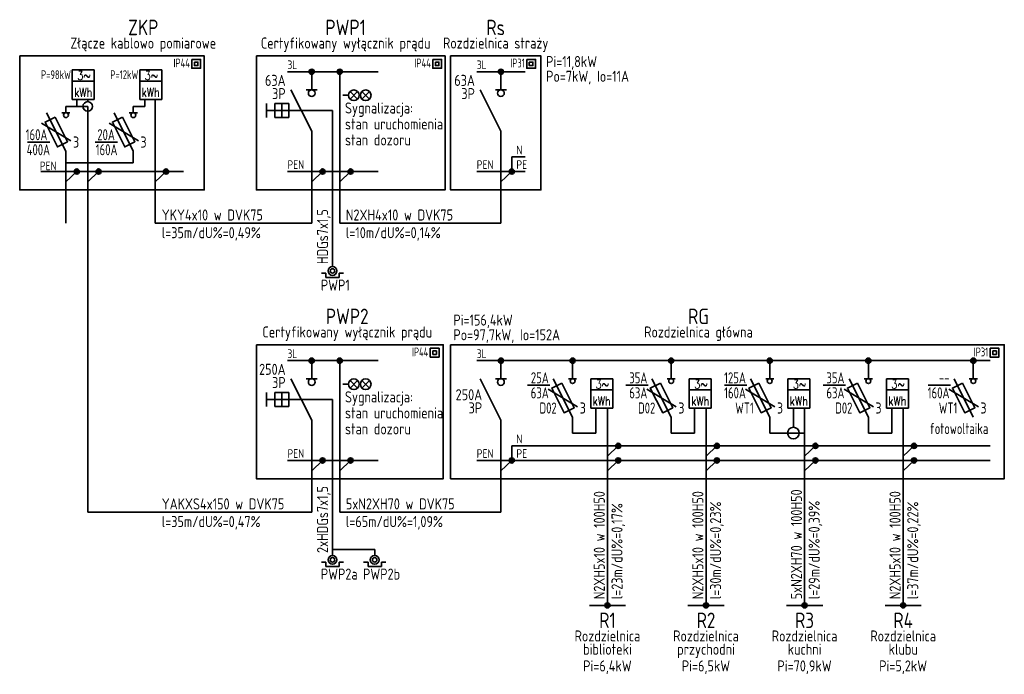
# Model space of a CAD drawing. Header units: centimetres. Extents: x -628 to -219, y -147 to 300.
import ezdxf
from ezdxf.enums import TextEntityAlignment as Align

# ---------------------------------------------------------------- set-up
doc = ezdxf.new("R2010")
doc.units = ezdxf.units.CM
doc.layers.get('0').update_dxf_attribs({"lineweight": 13})
for name, color, linetype, lineweight in [('#IE_Opisy', 32, 'Continuous', 35), ('#IE_WLZ', 41, 'Continuous', 35), ('2DE_SAL', 41, 'Continuous', 35), ('2DE_SPP', 41, 'Continuous', 35), ('2DE_SYM', 41, 'Continuous', 35)]:
    doc.layers.add(name, color=color, linetype=linetype, lineweight=lineweight)
doc.styles.add('CP_ATTR', font='ROMANS.SHX')
doc.styles.add('SIMPLEX08', font='SIMPLEX.SHX', dxfattribs={"width": 0.8})
doc.styles.get("Standard").update_dxf_attribs({"font": 'isocpeur.ttf', "width": 0.8})

# ---------------------------------------------------------------- blocks, each defined once
blk = doc.blocks.new('CPEL_2605')
for p, q in [((0.1, 0.5), (0.1, 0.3)), ((0.1, 0.3), (0.3, 0.3)), ((0.3, 0.3), (0.3, -0.3)), ((0.3, -0.3), (0.1, -0.3)), ((0.1, -0.3), (0.1, -0.5))]:
    blk.add_line(p, q)
for radius in [0.2, 0.1]:
    blk.add_circle((0, 0), radius)
at = {"linetype": 'ByBlock', "style": 'CP_ATTR', "flags": 9}
for tag, p in [('NAME', (-0.092, -0.018)), ('GROUP', (-0.092, -0.018)), ('NUMBER', (-0.092, -0.018)), ('PRODUCER', (-0.092, -0.018)), ('ARTICLE', (-0.092, -0.018)), ('CHARACTER', (-0.092, -0.018)), ('VOLTAGE', (-0.092, -0.019)), ('WEIGHT', (-0.092, -0.018)), ('OTHER', (-0.092, -0.018)), ('PRODUCT-TYPE', (-0.092, -0.019)), ('ORDER-NO', (-0.092, -0.019)), ('POWER', (-0.092, -0.019))]:
    blk.add_attdef(tag, text='', height=0.00005, dxfattribs=at).set_placement(p, align=Align.MIDDLE_LEFT)

msp = doc.modelspace()

# ---------------------------------------------------------------- hatches: boundary and pattern name
at = {"layer": '2DE_SYM'}
h = msp.add_hatch(color=256, dxfattribs=at)
edge = h.paths.add_edge_path()
edge.add_arc((-235.067, 31.138), 0.0581, 0, 360)
h = msp.add_hatch(color=256, dxfattribs=at)
edge = h.paths.add_edge_path()
edge.add_arc((-234.433, 31.138), 0.0581, 0, 360)
h = msp.add_hatch(color=256, dxfattribs=at)
edge = h.paths.add_edge_path()
edge.add_arc((-230.79, 31.138), 0.0581, 0, 360)
h = msp.add_hatch(color=256, dxfattribs=at)
edge = h.paths.add_edge_path()
edge.add_arc((-240.375, 28.881), 0.0581, 0, 360)
h = msp.add_hatch(color=256, dxfattribs=at)
edge = h.paths.add_edge_path()
edge.add_arc((-239.882, 28.881), 0.0581, 0, 360)
h = msp.add_hatch(color=256, dxfattribs=at)
edge = h.paths.add_edge_path()
edge.add_arc((-238.358, 28.881), 0.0581, 0, 360)
h = msp.add_hatch(color=256, dxfattribs=at)
edge = h.paths.add_edge_path()
edge.add_arc((-234.822, 28.881), 0.0581, 0, 360)
h = msp.add_hatch(color=256, dxfattribs=at)
edge = h.paths.add_edge_path()
edge.add_arc((-234.188, 28.881), 0.0581, 0, 360)
h = msp.add_hatch(color=256, dxfattribs=at)
edge = h.paths.add_edge_path()
edge.add_arc((-230.545, 28.881), 0.0581, 0, 360)
h = msp.add_hatch(color=256, dxfattribs=at)
edge = h.paths.add_edge_path()
edge.add_arc((-235.067, 24.606), 0.0581, 0, 360)
h = msp.add_hatch(color=256, dxfattribs=at)
edge = h.paths.add_edge_path()
edge.add_arc((-234.433, 24.606), 0.0581, 0, 360)
h = msp.add_hatch(color=256, dxfattribs=at)
edge = h.paths.add_edge_path()
edge.add_arc((-230.79, 24.606), 0.0581, 0, 360)
h = msp.add_hatch(color=256, dxfattribs=at)
edge = h.paths.add_edge_path()
edge.add_arc((-229.171, 24.606), 0.0581, 0, 360)
h = msp.add_hatch(color=256, dxfattribs=at)
edge = h.paths.add_edge_path()
edge.add_arc((-226.944, 24.606), 0.0581, 0, 360)
h = msp.add_hatch(color=256, dxfattribs=at)
edge = h.paths.add_edge_path()
edge.add_arc((-224.717, 24.606), 0.0581, 0, 360)
h = msp.add_hatch(color=256, dxfattribs=at)
edge = h.paths.add_edge_path()
edge.add_arc((-222.489, 24.606), 0.0581, 0, 360)
h = msp.add_hatch(color=256, dxfattribs=at)
edge = h.paths.add_edge_path()
edge.add_arc((-220.117, 24.606), 0.0581, 0, 360)
h = msp.add_hatch(color=256, dxfattribs=at)
edge = h.paths.add_edge_path()
edge.add_arc((-228.139, 22.679), 0.0581, 0, 360)
h = msp.add_hatch(color=256, dxfattribs=at)
edge = h.paths.add_edge_path()
edge.add_arc((-225.912, 22.679), 0.0581, 0, 360)
h = msp.add_hatch(color=256, dxfattribs=at)
edge = h.paths.add_edge_path()
edge.add_arc((-223.685, 22.679), 0.0581, 0, 360)
h = msp.add_hatch(color=256, dxfattribs=at)
edge = h.paths.add_edge_path()
edge.add_arc((-221.457, 22.679), 0.0581, 0, 360)
h = msp.add_hatch(color=256, dxfattribs=at)
edge = h.paths.add_edge_path()
edge.add_arc((-234.822, 22.349), 0.0581, 0, 360)
h = msp.add_hatch(color=256, dxfattribs=at)
edge = h.paths.add_edge_path()
edge.add_arc((-234.188, 22.349), 0.0581, 0, 360)
h = msp.add_hatch(color=256, dxfattribs=at)
edge = h.paths.add_edge_path()
edge.add_arc((-230.545, 22.349), 0.0581, 0, 360)
h = msp.add_hatch(color=256, dxfattribs=at)
edge = h.paths.add_edge_path()
edge.add_arc((-228.139, 22.349), 0.0581, 0, 360)
h = msp.add_hatch(color=256, dxfattribs=at)
edge = h.paths.add_edge_path()
edge.add_arc((-225.912, 22.349), 0.0581, 0, 360)
h = msp.add_hatch(color=256, dxfattribs=at)
edge = h.paths.add_edge_path()
edge.add_arc((-223.685, 22.349), 0.0581, 0, 360)
h = msp.add_hatch(color=256, dxfattribs=at)
edge = h.paths.add_edge_path()
edge.add_arc((-221.457, 22.349), 0.0581, 0, 360)
h = msp.add_hatch(color=256, dxfattribs=at)
edge = h.paths.add_edge_path()
edge.add_arc((-228.384, 19.073), 0.0581, 0, 360)
h = msp.add_hatch(color=256, dxfattribs=at)
edge = h.paths.add_edge_path()
edge.add_arc((-226.157, 19.073), 0.0581, 0, 360)
h = msp.add_hatch(color=256, dxfattribs=at)
edge = h.paths.add_edge_path()
edge.add_arc((-223.93, 19.073), 0.0581, 0, 360)
h = msp.add_hatch(color=256, dxfattribs=at)
edge = h.paths.add_edge_path()
edge.add_arc((-221.702, 19.073), 0.0581, 0, 360)

# ---------------------------------------------------------------- linework, layer by layer
at = {"layer": '#IE_Opisy'}
for p, q in [((-241.486, 29.549), (-240.982, 29.549)), ((-239.962, 29.549), (-239.458, 29.549)), ((-230.193, 24.053), (-229.689, 24.053)), ((-227.966, 24.053), (-227.461, 24.053)), ((-225.738, 24.053), (-225.234, 24.053)), ((-223.511, 24.053), (-223.007, 24.053)), ((-221.139, 24.053), (-220.635, 24.053))]:
    msp.add_line(p, q, dxfattribs=at)
at = {"layer": '#IE_WLZ'}
for p, q in [((-236.085, 30.421), (-236.085, 30.102)), ((-235.9, 30.261), (-236.08, 30.261)), ((-235.9, 30.421), (-235.582, 30.421)), ((-235.9, 30.421), (-235.9, 30.102)), ((-235.9, 30.261), (-235.302, 30.261)), ((-235.741, 30.102), (-235.741, 30.421)), ((-235.582, 30.421), (-235.582, 30.102)), ((-235.9, 30.102), (-235.582, 30.102)), ((-236.085, 23.888), (-236.085, 23.569)), ((-235.9, 23.888), (-235.582, 23.888)), ((-235.9, 23.888), (-235.9, 23.569)), ((-235.741, 23.569), (-235.741, 23.888)), ((-235.582, 23.888), (-235.582, 23.569)), ((-235.9, 23.729), (-236.08, 23.729)), ((-235.9, 23.729), (-235.302, 23.729)), ((-235.9, 23.569), (-235.582, 23.569))]:
    msp.add_line(p, q, dxfattribs=at)
at = {"layer": '2DE_SAL', "ltscale": 0.01}
for p, q in [((-235.615, 31.138), (-233.564, 31.138)), ((-231.338, 31.138), (-230.242, 31.138)), ((-240.373, 30.353), (-240.373, 30.508)), ((-240.127, 30.46), (-240.127, 30.508)), ((-238.604, 27.715), (-238.604, 30.508)), ((-240.62, 30.211), (-240.62, 30.353)), ((-240.62, 30.353), (-240.127, 30.353)), ((-240.127, 21.183), (-240.127, 30.353)), ((-239.097, 30.211), (-239.097, 30.353)), ((-239.097, 30.353), (-238.836, 30.353)), ((-235.302, 30.261), (-234.596, 30.261)), ((-235.067, 29.792), (-235.067, 27.715)), ((-230.79, 29.792), (-230.79, 27.715)), ((-240.62, 27.715), (-240.62, 29.34)), ((-239.097, 29.08), (-239.097, 29.34)), ((-230.545, 29.211), (-230.242, 29.211)), ((-230.545, 28.881), (-230.545, 29.211)), ((-239.097, 29.08), (-240.62, 29.08)), ((-241.187, 28.881), (-237.961, 28.881)), ((-235.615, 28.881), (-233.564, 28.881)), ((-231.338, 28.881), (-230.242, 28.881)), ((-235.067, 27.715), (-238.604, 27.715)), ((-234.433, 27.715), (-230.79, 27.715)), ((-235.615, 24.606), (-233.564, 24.606)), ((-231.338, 24.606), (-219.735, 24.606)), ((-235.302, 23.729), (-234.596, 23.729)), ((-228.643, 22.969), (-228.643, 23.53)), ((-228.384, 19.073), (-228.384, 23.53)), ((-226.416, 22.969), (-226.416, 23.53)), ((-226.157, 19.073), (-226.157, 23.53)), ((-224.183, 23.1), (-224.183, 23.53)), ((-223.93, 22.969), (-223.93, 23.53)), ((-221.961, 22.969), (-221.961, 23.53)), ((-221.702, 19.073), (-221.702, 23.53)), ((-235.067, 23.259), (-235.067, 21.183)), ((-230.79, 23.259), (-230.79, 21.183)), ((-229.171, 23.327), (-229.171, 22.969)), ((-226.944, 23.327), (-226.944, 22.969)), ((-224.717, 23.327), (-224.717, 22.969)), ((-222.489, 23.327), (-222.489, 22.969)), ((-229.171, 22.969), (-228.643, 22.969)), ((-226.944, 22.969), (-226.416, 22.969)), ((-224.717, 22.969), (-223.93, 22.969)), ((-223.93, 19.073), (-223.93, 22.969)), ((-222.489, 22.969), (-221.961, 22.969)), ((-230.545, 22.679), (-219.735, 22.679)), ((-230.545, 22.349), (-230.545, 22.679)), ((-235.615, 22.349), (-233.564, 22.349)), ((-231.338, 22.349), (-219.735, 22.349)), ((-235.067, 21.183), (-240.127, 21.183)), ((-234.433, 21.183), (-230.79, 21.183)), ((-233.643, 20.335), (-234.596, 20.335)), ((-233.643, 20.202), (-233.643, 20.335)), ((-228.793, 19.073), (-227.976, 19.073)), ((-226.565, 19.073), (-225.748, 19.073)), ((-224.338, 19.073), (-223.521, 19.073)), ((-222.111, 19.073), (-221.294, 19.073))]:
    msp.add_line(p, q, dxfattribs=at)
at = {"layer": '2DE_SAL'}
for p, q in [((-235.067, 30.731), (-235.067, 31.138)), ((-234.433, 27.715), (-234.433, 31.138)), ((-230.79, 30.731), (-230.79, 31.138)), ((-235.067, 24.198), (-235.067, 24.606)), ((-234.433, 21.183), (-234.433, 24.606)), ((-230.79, 24.198), (-230.79, 24.606)), ((-229.171, 24.198), (-229.171, 24.606)), ((-226.944, 24.198), (-226.944, 24.606)), ((-224.717, 24.198), (-224.717, 24.606)), ((-222.489, 24.198), (-222.489, 24.606)), ((-220.117, 24.198), (-220.117, 24.606))]:
    msp.add_line(p, q, dxfattribs=at)
at = {"layer": '2DE_SAL', "ltscale": 0.01}
for points in [[(-241.664, 31.497), (-237.496, 31.497), (-237.496, 28.466), (-241.664, 28.466)], [(-236.316, 31.497), (-232.053, 31.497), (-232.053, 28.466), (-236.316, 28.466)], [(-231.929, 31.497), (-229.889, 31.497), (-229.889, 28.466), (-231.929, 28.466)], [(-236.316, 24.965), (-232.094, 24.965), (-232.094, 21.934), (-236.316, 21.934)], [(-231.929, 24.965), (-219.417, 24.965), (-219.417, 21.934), (-231.929, 21.934)]]:
    msp.add_lwpolyline(points, close=True, dxfattribs=at)
for centre, radius in [((-240.127, 30.353), 0.108), ((-224.183, 22.969), 0.131)]:
    msp.add_circle(centre, radius, dxfattribs=at)
at = {"layer": '2DE_SPP'}
for p, q in [((-238.836, 30.353), (-238.836, 30.508)), ((-234.2, 30.519), (-234.028, 30.691)), ((-234.2, 30.691), (-234.028, 30.519)), ((-233.932, 30.519), (-233.76, 30.691)), ((-233.932, 30.691), (-233.76, 30.519)), ((-234.2, 23.987), (-234.028, 24.158)), ((-234.2, 24.158), (-234.028, 23.987)), ((-233.932, 23.987), (-233.76, 24.158)), ((-233.932, 24.158), (-233.76, 23.987))]:
    msp.add_line(p, q, dxfattribs=at)
for centre in [(-234.114, 30.605), (-233.846, 30.605), (-234.114, 24.073), (-233.846, 24.073)]:
    msp.add_circle(centre, 0.121, dxfattribs=at)
at = {"layer": '2DE_SYM'}
for p, q in [((-240.476, 31.177), (-240.476, 30.508)), ((-239.979, 31.177), (-240.476, 31.177)), ((-239.979, 31.177), (-239.979, 30.508)), ((-238.952, 31.177), (-238.952, 30.508)), ((-238.456, 31.177), (-238.952, 31.177)), ((-238.456, 31.177), (-238.456, 30.508)), ((-240.476, 30.927), (-239.979, 30.927)), ((-238.952, 30.927), (-238.456, 30.927)), ((-235.536, 30.731), (-235.067, 29.792)), ((-235.192, 30.731), (-234.942, 30.731)), ((-231.26, 30.731), (-230.79, 29.792)), ((-230.915, 30.731), (-230.665, 30.731)), ((-240.476, 30.508), (-239.979, 30.508)), ((-238.952, 30.508), (-238.456, 30.508)), ((-234.596, 26.734), (-234.596, 30.261)), ((-241.056, 30.211), (-240.62, 29.34)), ((-240.712, 30.211), (-240.529, 30.211)), ((-239.532, 30.211), (-239.097, 29.34)), ((-239.188, 30.211), (-239.005, 30.211)), ((-241.169, 29.977), (-240.506, 29.575)), ((-239.646, 29.977), (-238.983, 29.575)), ((-240.375, 28.881), (-240.62, 28.651)), ((-239.882, 28.881), (-240.127, 28.651)), ((-238.358, 28.881), (-238.604, 28.651)), ((-234.822, 28.881), (-235.067, 28.651)), ((-234.188, 28.881), (-234.433, 28.651)), ((-230.545, 28.881), (-230.79, 28.651)), ((-235.536, 24.198), (-235.067, 23.259)), ((-235.192, 24.198), (-234.942, 24.198)), ((-231.26, 24.198), (-230.79, 23.259)), ((-230.915, 24.198), (-230.665, 24.198)), ((-229.607, 24.198), (-229.171, 23.327)), ((-229.263, 24.198), (-229.08, 24.198)), ((-228.762, 24.198), (-228.762, 23.53)), ((-228.266, 24.198), (-228.762, 24.198)), ((-228.266, 24.198), (-228.266, 23.53)), ((-227.379, 24.198), (-226.944, 23.327)), ((-227.035, 24.198), (-226.853, 24.198)), ((-226.535, 24.198), (-226.535, 23.53)), ((-226.038, 24.198), (-226.535, 24.198)), ((-226.038, 24.198), (-226.038, 23.53)), ((-225.152, 24.198), (-224.717, 23.327)), ((-224.808, 24.198), (-224.625, 24.198)), ((-224.307, 24.198), (-224.307, 23.53)), ((-223.811, 24.198), (-224.307, 24.198)), ((-223.811, 24.198), (-223.811, 23.53)), ((-222.925, 24.198), (-222.489, 23.327)), ((-222.581, 24.198), (-222.398, 24.198)), ((-222.08, 24.198), (-222.08, 23.53)), ((-221.584, 24.198), (-222.08, 24.198)), ((-221.584, 24.198), (-221.584, 23.53)), ((-220.553, 24.198), (-220.117, 23.327)), ((-220.209, 24.198), (-220.026, 24.198)), ((-229.721, 23.964), (-229.057, 23.562)), ((-228.762, 23.948), (-228.266, 23.948)), ((-227.493, 23.964), (-226.83, 23.562)), ((-226.535, 23.948), (-226.038, 23.948)), ((-225.266, 23.964), (-224.603, 23.562)), ((-224.307, 23.948), (-223.811, 23.948)), ((-223.039, 23.964), (-222.376, 23.562)), ((-222.08, 23.948), (-221.584, 23.948)), ((-220.667, 23.964), (-220.003, 23.562)), ((-234.596, 20.202), (-234.596, 23.729)), ((-228.762, 23.53), (-228.266, 23.53)), ((-226.535, 23.53), (-226.038, 23.53)), ((-224.307, 23.53), (-223.811, 23.53)), ((-222.08, 23.53), (-221.584, 23.53)), ((-228.139, 22.679), (-228.384, 22.448)), ((-225.912, 22.679), (-226.157, 22.448)), ((-223.685, 22.679), (-223.93, 22.448)), ((-221.457, 22.679), (-221.702, 22.448)), ((-234.822, 22.349), (-235.067, 22.118)), ((-234.188, 22.349), (-234.433, 22.118)), ((-230.545, 22.349), (-230.79, 22.118)), ((-228.139, 22.349), (-228.384, 22.118)), ((-225.912, 22.349), (-226.157, 22.118)), ((-223.685, 22.349), (-223.93, 22.118)), ((-221.457, 22.349), (-221.702, 22.118))]:
    msp.add_line(p, q, dxfattribs=at)
for points in [[(-237.776, 31.417), (-237.576, 31.417), (-237.576, 31.217), (-237.776, 31.217)], [(-232.332, 31.417), (-232.132, 31.417), (-232.132, 31.217), (-232.332, 31.217)], [(-230.209, 31.417), (-230.009, 31.417), (-230.009, 31.217), (-230.209, 31.217)], [(-237.716, 31.357), (-237.636, 31.357), (-237.636, 31.277), (-237.716, 31.277)], [(-232.272, 31.357), (-232.192, 31.357), (-232.192, 31.277), (-232.272, 31.277)], [(-230.149, 31.357), (-230.069, 31.357), (-230.069, 31.277), (-230.149, 31.277)], [(-240.863, 30.112), (-240.584, 29.554), (-240.812, 29.439), (-241.091, 29.998)], [(-239.34, 30.112), (-239.061, 29.554), (-239.289, 29.439), (-239.568, 29.998)], [(-232.388, 24.885), (-232.188, 24.885), (-232.188, 24.685), (-232.388, 24.685)], [(-232.328, 24.825), (-232.248, 24.825), (-232.248, 24.745), (-232.328, 24.745)], [(-219.737, 24.885), (-219.537, 24.885), (-219.537, 24.685), (-219.737, 24.685)], [(-219.677, 24.825), (-219.597, 24.825), (-219.597, 24.745), (-219.677, 24.745)], [(-229.415, 24.099), (-229.135, 23.541), (-229.363, 23.427), (-229.643, 23.985)], [(-227.187, 24.099), (-226.908, 23.541), (-227.136, 23.427), (-227.415, 23.985)], [(-224.96, 24.099), (-224.681, 23.541), (-224.909, 23.427), (-225.188, 23.985)], [(-222.733, 24.099), (-222.454, 23.541), (-222.682, 23.427), (-222.961, 23.985)], [(-220.361, 24.099), (-220.081, 23.541), (-220.31, 23.427), (-220.589, 23.985)]]:
    msp.add_lwpolyline(points, close=True, dxfattribs=at)
for points in [[(-234.235, 30.605), (-234.366, 30.605)], [(-233.968, 30.605), (-233.993, 30.605)], [(-234.235, 24.073), (-234.366, 24.073)], [(-233.968, 24.073), (-233.993, 24.073)]]:
    msp.add_lwpolyline(points, dxfattribs=at)
for centre, radius in [((-235.067, 31.138), 0.0581), ((-234.433, 31.138), 0.0581), ((-230.79, 31.138), 0.0581), ((-235.067, 30.655), 0.0752), ((-230.79, 30.655), 0.0752), ((-240.62, 30.156), 0.0549), ((-239.097, 30.156), 0.0549), ((-240.375, 28.881), 0.0581), ((-239.882, 28.881), 0.0581), ((-238.358, 28.881), 0.0581), ((-234.822, 28.881), 0.0581), ((-234.188, 28.881), 0.0581), ((-230.545, 28.881), 0.0581), ((-235.067, 24.606), 0.0581), ((-234.433, 24.606), 0.0581), ((-230.79, 24.606), 0.0581), ((-229.171, 24.606), 0.0581), ((-226.944, 24.606), 0.0581), ((-224.717, 24.606), 0.0581), ((-222.489, 24.606), 0.0581), ((-220.117, 24.606), 0.0581), ((-235.067, 24.123), 0.0752), ((-230.79, 24.123), 0.0752), ((-229.171, 24.144), 0.0549), ((-226.944, 24.144), 0.0549), ((-224.717, 24.144), 0.0549), ((-222.489, 24.144), 0.0549), ((-220.117, 24.144), 0.0549), ((-228.139, 22.679), 0.0581), ((-225.912, 22.679), 0.0581), ((-223.685, 22.679), 0.0581), ((-221.457, 22.679), 0.0581), ((-234.822, 22.349), 0.0581), ((-234.188, 22.349), 0.0581), ((-230.545, 22.349), 0.0581), ((-228.139, 22.349), 0.0581), ((-225.912, 22.349), 0.0581), ((-223.685, 22.349), 0.0581), ((-221.457, 22.349), 0.0581), ((-228.384, 19.073), 0.0581), ((-226.157, 19.073), 0.0581), ((-223.93, 19.073), 0.0581), ((-221.702, 19.073), 0.0581)]:
    msp.add_circle(centre, radius, dxfattribs=at)

# ---------------------------------------------------------------- block references
at = {"layer": '2DE_SPP', "xscale": 0.5000000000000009, "yscale": 0.5000000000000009, "zscale": 0.5, "rotation": 269.9999999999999}
for p in [(-234.596, 26.634), (-234.596, 20.102), (-233.643, 20.102)]:
    msp.add_blockref('CPEL_2605', p, dxfattribs=at)

# ---------------------------------------------------------------- texts
at = {"layer": '#IE_Opisy', "width": 0.8}
for s, height, p in [('ZKP', 0.35, (-238.872, 32.139)), ('PWP1', 0.35, (-234.299, 32.139)), ('Rs', 0.35, (-230.909, 32.139)), ('Złącze kablowo pomiarowe', 0.25, (-238.872, 31.786)), ('Certyfikowany wyłącznik prądu', 0.25, (-234.299, 31.786)), ('Rozdzielnica straży', 0.25, (-230.909, 31.786)), ('PWP2', 0.35, (-234.264, 25.607)), ('RG', 0.35, (-226.327, 25.607)), ('Certyfikowany wyłącznik prądu', 0.25, (-234.264, 25.254)), ('Rozdzielnica główna', 0.25, (-226.327, 25.254)), ('R1', 0.35, (-228.384, 18.735)), ('R2', 0.35, (-226.157, 18.735)), ('R3', 0.35, (-223.93, 18.735)), ('R4', 0.35, (-221.702, 18.735)), ('Rozdzielnica', 0.25, (-228.384, 18.382)), ('Rozdzielnica', 0.25, (-226.157, 18.382)), ('Rozdzielnica', 0.25, (-223.93, 18.382)), ('Rozdzielnica', 0.25, (-221.702, 18.382)), ('biblioteki', 0.25, (-228.384, 18.083)), ('przychodni', 0.25, (-226.157, 18.083)), ('kuchni', 0.25, (-223.93, 18.083)), ('klubu', 0.25, (-221.702, 18.083)), ('Pi=6,4kW', 0.25, (-228.384, 17.704)), ('Pi=6,5kW', 0.25, (-226.157, 17.704)), ('Pi=70,9kW', 0.25, (-223.93, 17.704)), ('Pi=5,2kW', 0.25, (-221.702, 17.704))]:
    msp.add_text(s, height=height, dxfattribs=at).set_placement(p, align=Align.MIDDLE_CENTER)
at = {"layer": '#IE_Opisy', "lineweight": -3, "width": 0.8}
for s, height, p in [('3L', 0.1966, (-235.615, 31.295)), ('3L', 0.1966, (-231.338, 31.295)), ('N', 0.197, (-230.442, 29.368)), ('PEN', 0.1966, (-241.21, 29.009)), ('PEN', 0.1966, (-235.615, 29.038)), ('PEN', 0.1966, (-231.338, 29.038)), ('PE', 0.1966, (-230.442, 29.038)), ('3L', 0.1966, (-235.615, 24.763)), ('3L', 0.1966, (-231.338, 24.763)), ('N', 0.197, (-230.442, 22.836)), ('PEN', 0.1966, (-235.615, 22.506)), ('PEN', 0.1966, (-231.338, 22.506)), ('PE', 0.1966, (-230.442, 22.506))]:
    msp.add_text(s, height=height, dxfattribs=at).set_placement(p, align=Align.MIDDLE_LEFT)
at = {"layer": '#IE_Opisy', "ltscale": 5, "style": 'SIMPLEX08', "width": 0.8}
for p in [(-240.363, 30.952), (-238.84, 30.952), (-228.65, 23.973), (-226.422, 23.973), (-224.195, 23.973), (-221.968, 23.973)]:
    msp.add_text('3~', height=0.2, dxfattribs=at).set_placement(p)
at = {"layer": '#IE_Opisy'}
for s, width, p in [('63A', 0.8, (-235.656, 30.942)), ('63A', 0.8, (-231.379, 30.942)), ('3P', 0.8, (-235.656, 30.643)), ('3P', 0.8, (-231.379, 30.643)), ('160A', 0.7, (-241.038, 29.714)), ('20A', 0.7, (-239.514, 29.714)), ('3', 0.8, (-240.32, 29.548)), ('3', 0.8, (-238.796, 29.548)), ('400A', 0.7, (-240.978, 29.374)), ('160A', 0.7, (-239.455, 29.374)), ('250A', 0.8, (-235.656, 24.41)), ('25A', 0.7, (-229.71, 24.218)), ('35A', 0.7, (-227.483, 24.218)), ('125A', 0.7, (-225.256, 24.218)), ('35A', 0.7, (-223.029, 24.218)), ('3P', 0.8, (-235.656, 24.111)), ('--', 0.7, (-220.656, 24.218)), ('250A', 0.8, (-231.215, 23.836)), ('63A', 0.7, (-229.71, 23.878)), ('63A', 0.7, (-227.483, 23.878)), ('160A', 0.7, (-225.256, 23.878)), ('63A', 0.7, (-223.029, 23.878)), ('160A', 0.7, (-220.656, 23.878)), ('3P', 0.8, (-231.215, 23.537)), ('D02', 0.7, (-229.53, 23.535)), ('3', 0.8, (-228.871, 23.535)), ('D02', 0.7, (-227.303, 23.535)), ('3', 0.8, (-226.643, 23.535)), ('WT1', 0.7, (-225.076, 23.535)), ('3', 0.8, (-224.416, 23.535)), ('D02', 0.7, (-222.849, 23.535)), ('3', 0.8, (-222.189, 23.535)), ('WT1', 0.7, (-220.477, 23.535)), ('3', 0.8, (-219.817, 23.535)), ('fotowoltaika', 0.7, (-219.778, 23.07))]:
    msp.add_text(s, height=0.25, dxfattribs=dict(at, width=width)).set_placement(p, align=Align.MIDDLE_RIGHT)
at = {"layer": '#IE_Opisy', "ltscale": 5, "style": 'SIMPLEX08', "width": 0.8}
for p in [(-240.227, 30.671), (-238.704, 30.671), (-228.514, 23.692), (-226.286, 23.692), (-224.059, 23.692), (-221.832, 23.692)]:
    msp.add_text('kWh', height=0.2, dxfattribs=at).set_placement(p, align=Align.MIDDLE_CENTER)
at = {"layer": '#IE_Opisy', "width": 0.8}
for s, p in [('Sygnalizacja:', (-234.314, 30.318)), ('stan uruchomienia', (-234.314, 29.957)), ('stan dozoru', (-234.314, 29.596)), ('YKY4x10 w DVK75', (-238.455, 27.899)), ('N2XH4x10 w DVK75 ', (-234.295, 27.899)), ('l=35m/dU%=0,49%', (-238.455, 27.499)), ('l=10m/dU%=0,14%', (-234.295, 27.499)), ('PWP1', (-234.859, 26.313)), ('Sygnalizacja:', (-234.314, 23.786)), ('stan uruchomienia', (-234.314, 23.425)), ('stan dozoru', (-234.314, 23.064)), ('YAKXS4x150 w DVK75', (-238.455, 21.367)), ('5xN2XH70 w DVK75 ', (-234.295, 21.367)), ('l=35m/dU%=0,47%', (-238.455, 20.967)), ('l=65m/dU%=1,09%', (-234.295, 20.967)), ('PWP2a', (-234.859, 19.781)), ('PWP2b', (-233.906, 19.781))]:
    msp.add_text(s, height=0.25, dxfattribs=at).set_placement(p, align=Align.MIDDLE_LEFT)
for s, p in [('HDGs7x1,5', (-234.821, 26.789)), ('2xHDGs7x1,5', (-234.821, 20.257)), ('N2XH5x10 w 100H50', (-228.568, 19.211)), ('l=23m/dU%=0,17%', (-228.168, 19.211)), ('N2XH5x10 w 100H50', (-226.341, 19.211)), ('l=30m/dU%=0,23%', (-225.941, 19.211)), ('5xN2XH70 w 100H50', (-224.114, 19.211)), ('l=29m/dU%=0,39%', (-223.714, 19.211)), ('N2XH5x10 w 100H50', (-221.886, 19.211)), ('l=37m/dU%=0,22%', (-221.486, 19.211))]:
    msp.add_text(s, height=0.25, rotation=90, dxfattribs=at).set_placement(p, align=Align.MIDDLE_LEFT)
at = {"layer": '#IE_Opisy', "char_height": 0.25, "attachment_point": 4, "line_spacing_factor": 0.8}
for s, insert in [('\\C32;Pi=11,8kW\\PPo=7kW, Io=11A', (-229.769, 31.172)), ('\\C32;Pi=156,4kW\\PPo=97,7kW, Io=152A', (-231.865, 25.328))]:
    msp.add_mtext_dynamic_manual_height_columns(s, width=3.79209, gutter_width=12.5, heights=[0], dxfattribs=dict(at, insert=insert))
at = {"layer": '2DE_SYM', "color": 32, "width": 0.7}
for s, p in [('IP44', (-237.818, 31.335)), ('IP44', (-232.374, 31.335)), ('IP31', (-230.251, 31.335)), ('P=98kW', (-240.506, 31.07)), ('P=12kW', (-238.983, 31.07)), ('IP44', (-232.431, 24.803)), ('IP31', (-219.779, 24.803))]:
    msp.add_text(s, height=0.2, dxfattribs=at).set_placement(p, align=Align.MIDDLE_RIGHT)

doc.saveas('drawing.dxf')
